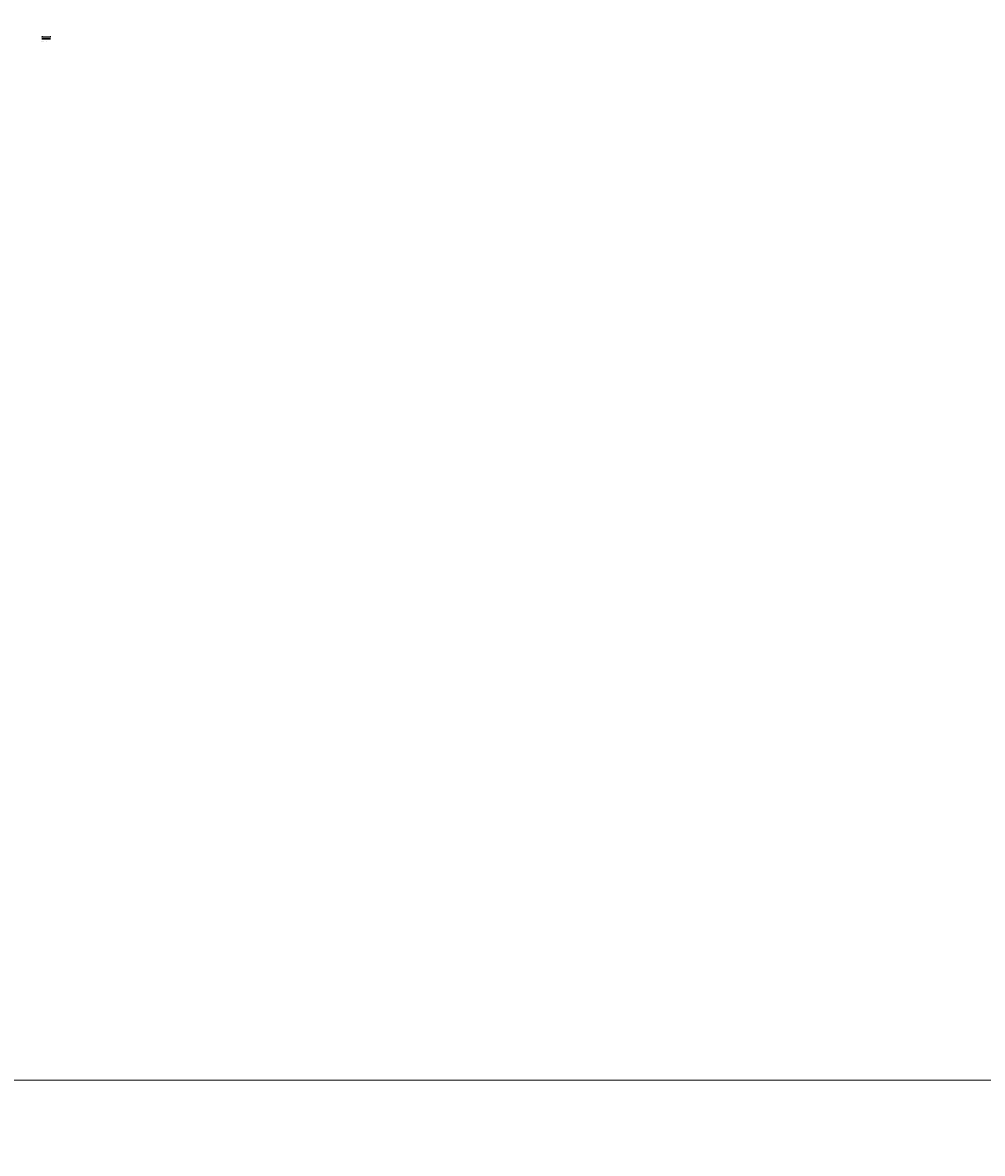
# Model space of a CAD drawing. Header units: metres. Extents: x 39929 to 50394, y 387420 to 399996.
# Tile 37 of 96: x 48571 to 49397, y 390357 to 391330. Entities that reach past the tile are written whole.
import ezdxf

# ---------------------------------------------------------------- set-up
doc = ezdxf.new("R2010")
doc.units = ezdxf.units.M
doc.linetypes.add('VW-33_STREEP', pattern=[6, 3, -3])
for name, color, linetype, lineweight in [('N-WE-VH-VERHARDING_ASFALT-G', 252, 'Continuous', 35), ('N-WE-VW-MARKERING_LANGS_STREEP_33_015-G', 7, 'VW-33_STREEP', 35), ('N-WE-VW-MARKERING_LANGS_STREEP_DOORGETROKKEN_015-G', 7, 'Continuous', 35), ('Topo', 7, 'Continuous', 18), ('X-XX-AL-200-T25', 7, 'Continuous', 25), ('X-XX-AL-M', 7, 'Continuous', 18)]:
    doc.layers.add(name, color=color, linetype=linetype, lineweight=lineweight)
doc.layers.add('X-XX-AL-HULPLIJN_GEEL-GD', color=2, linetype='Continuous', lineweight=18, plot=False)
doc.styles.add('NLCS-ISO-ANNOTATIVE-T18', font='NLCS-ISO.ttf', dxfattribs={"height": 1.8})
doc.styles.add('NLCS-ISO-T25', font='NLCS-ISO.ttf', dxfattribs={"height": 2.5})
doc.dimstyles.new('NLCS-ANNOTATIVE-T18-PIJL_l2_h1', dxfattribs={"dimtxt": 1.8, "dimasz": 1.8, "dimexe": 2, "dimexo": 2, "dimgap": 0.7, "dimtad": 1, "dimzin": 0, "dimdsep": 46, "dimtxsty": 'NLCS-ISO-ANNOTATIVE-T18', "dimcen": 0, "dimdle": 2, "dimclrd": 256, "dimclre": 256, "dimclrt": 256, "dimadec": 1, "dimazin": 0, "dimtfac": 1, "dimtofl": 0, "dimtmove": 1, "dimatfit": 0, "dimfxl": 2, "dimfxlon": 1, "dimtfillclr": 256, "dimtolj": 1, "dimtzin": 0, "dimlwd": 18, "dimlwe": 18, "dimarcsym": 0})
picture_1 = doc.add_image_def('image1.tif', size_in_pixel=(8000, 10000))

# ---------------------------------------------------------------- blocks, each defined once
blk = doc.blocks.new('*D421')
at = {"layer": 'Defpoints', "color": 0, "transparency": 16777216}
for p in [(48587.76, 391316.17), (48588.21, 391317.44), (48588.21, 391316.17)]:
    blk.add_point(p, dxfattribs=at)
at = {"layer": 'X-XX-AL-M', "lineweight": 18, "transparency": 16777216}
for p, q in [((48587.58, 391317.44), (48587.4, 391317.44)), ((48587.76, 391317.24), (48587.76, 391317.64)), ((48587.76, 391317.44), (48588.21, 391317.44)), ((48587.98, 391317.44), (48588.1, 391317.84)), ((48588.1, 391317.84), (48588.62, 391317.84)), ((48588.21, 391317.24), (48588.21, 391317.64)), ((48588.39, 391317.44), (48588.57, 391317.44))]:
    blk.add_line(p, q, dxfattribs=at)
at = {"layer": 'X-XX-AL-M', "transparency": 16777216}
for points in [[(48587.58, 391317.47), (48587.58, 391317.41), (48587.76, 391317.44)], [(48588.39, 391317.47), (48588.39, 391317.41), (48588.21, 391317.44)]]:
    blk.add_solid(points, dxfattribs=at)
at = {"layer": 'X-XX-AL-M', "transparency": 16777216, "insert": (48588.36, 391318), "char_height": 0.18, "attachment_point": 5, "style": 'NLCS-ISO-ANNOTATIVE-T18'}
blk.add_mtext('\\A1;var.', dxfattribs=at)
blk = doc.blocks.new('*D420')
at = {"layer": 'Defpoints', "color": 0, "transparency": 16777216}
for p in [(48588.21, 391316.17), (48590.96, 391317.44), (48590.96, 391316.17)]:
    blk.add_point(p, dxfattribs=at)
at = {"layer": 'X-XX-AL-M', "lineweight": 18, "transparency": 16777216}
for p, q in [((48588.21, 391317.24), (48588.21, 391317.64)), ((48588.39, 391317.44), (48590.78, 391317.44)), ((48590.96, 391317.24), (48590.96, 391317.64))]:
    blk.add_line(p, q, dxfattribs=at)
at = {"layer": 'X-XX-AL-M', "transparency": 16777216}
for points in [[(48588.39, 391317.47), (48588.39, 391317.41), (48588.21, 391317.44)], [(48590.78, 391317.47), (48590.78, 391317.41), (48590.96, 391317.44)]]:
    blk.add_solid(points, dxfattribs=at)
at = {"layer": 'X-XX-AL-M', "transparency": 16777216, "insert": (48589.58, 391317.6), "char_height": 0.18, "attachment_point": 5, "style": 'NLCS-ISO-ANNOTATIVE-T18'}
blk.add_mtext('\\A1;2.75', dxfattribs=at)
blk = doc.blocks.new('*D419')
at = {"layer": 'Defpoints', "color": 0, "transparency": 16777216}
for p in [(48590.96, 391316.17), (48591.86, 391317.44), (48591.86, 391316.17)]:
    blk.add_point(p, dxfattribs=at)
at = {"layer": 'X-XX-AL-M', "lineweight": 18, "transparency": 16777216}
for p, q in [((48590.96, 391317.24), (48590.96, 391317.64)), ((48591.14, 391317.44), (48591.68, 391317.44)), ((48591.86, 391317.24), (48591.86, 391317.64))]:
    blk.add_line(p, q, dxfattribs=at)
at = {"layer": 'X-XX-AL-M', "transparency": 16777216}
for points in [[(48591.14, 391317.47), (48591.14, 391317.41), (48590.96, 391317.44)], [(48591.68, 391317.47), (48591.68, 391317.41), (48591.86, 391317.44)]]:
    blk.add_solid(points, dxfattribs=at)
at = {"layer": 'X-XX-AL-M', "transparency": 16777216, "insert": (48591.41, 391317.6), "char_height": 0.18, "attachment_point": 5, "style": 'NLCS-ISO-ANNOTATIVE-T18'}
blk.add_mtext('\\A1;0.90', dxfattribs=at)
blk = doc.blocks.new('*D418')
at = {"layer": 'Defpoints', "color": 0, "transparency": 16777216}
for p in [(48591.86, 391316.17), (48594.61, 391317.44), (48594.61, 391316.17)]:
    blk.add_point(p, dxfattribs=at)
at = {"layer": 'X-XX-AL-M', "lineweight": 18, "transparency": 16777216}
for p, q in [((48591.86, 391317.24), (48591.86, 391317.64)), ((48592.04, 391317.44), (48594.43, 391317.44)), ((48594.61, 391317.24), (48594.61, 391317.64))]:
    blk.add_line(p, q, dxfattribs=at)
at = {"layer": 'X-XX-AL-M', "transparency": 16777216}
for points in [[(48592.04, 391317.47), (48592.04, 391317.41), (48591.86, 391317.44)], [(48594.43, 391317.47), (48594.43, 391317.41), (48594.61, 391317.44)]]:
    blk.add_solid(points, dxfattribs=at)
at = {"layer": 'X-XX-AL-M', "transparency": 16777216, "insert": (48593.23, 391317.6), "char_height": 0.18, "attachment_point": 5, "style": 'NLCS-ISO-ANNOTATIVE-T18'}
blk.add_mtext('\\A1;2.75', dxfattribs=at)
blk = doc.blocks.new('*D417')
at = {"layer": 'Defpoints', "color": 0, "transparency": 16777216}
for p in [(48594.61, 391316.17), (48595.06, 391317.44), (48595.06, 391316.17)]:
    blk.add_point(p, dxfattribs=at)
at = {"layer": 'X-XX-AL-M', "lineweight": 18, "transparency": 16777216}
for p, q in [((48594.43, 391317.44), (48594.25, 391317.44)), ((48594.61, 391317.24), (48594.61, 391317.64)), ((48594.61, 391317.44), (48595.06, 391317.44)), ((48594.83, 391317.44), (48594.95, 391317.84)), ((48594.95, 391317.84), (48595.47, 391317.84)), ((48595.06, 391317.24), (48595.06, 391317.64)), ((48595.24, 391317.44), (48595.42, 391317.44))]:
    blk.add_line(p, q, dxfattribs=at)
at = {"layer": 'X-XX-AL-M', "transparency": 16777216}
for points in [[(48594.43, 391317.47), (48594.43, 391317.41), (48594.61, 391317.44)], [(48595.24, 391317.47), (48595.24, 391317.41), (48595.06, 391317.44)]]:
    blk.add_solid(points, dxfattribs=at)
at = {"layer": 'X-XX-AL-M', "transparency": 16777216, "insert": (48595.21, 391318), "char_height": 0.18, "attachment_point": 5, "style": 'NLCS-ISO-ANNOTATIVE-T18'}
blk.add_mtext('\\A1;var.', dxfattribs=at)

msp = doc.modelspace()

# ---------------------------------------------------------------- linework, layer by layer
at = {"layer": 'N-WE-VH-VERHARDING_ASFALT-G', "flags": 128}
for points in [[(48587.759, 391316.174), (48588.059, 391316.174), (48588.209, 391316.174), (48590.959, 391316.174), (48591.109, 391316.174), (48591.709, 391316.174), (48591.859, 391316.174), (48594.609, 391316.174), (48594.759, 391316.174), (48595.059, 391316.174)], [(48587.759, 391316.174), (48587.759, 391316.089)], [(48587.759, 391316.139), (48588.059, 391316.139), (48588.209, 391316.139), (48590.959, 391316.139), (48591.109, 391316.139), (48591.709, 391316.139), (48591.859, 391316.139), (48594.609, 391316.139), (48594.759, 391316.139), (48595.059, 391316.139)], [(48587.759, 391316.089), (48588.059, 391316.089), (48588.209, 391316.089), (48590.959, 391316.089), (48591.109, 391316.089), (48591.709, 391316.089), (48591.859, 391316.089), (48594.609, 391316.089), (48594.759, 391316.089), (48595.059, 391316.089)], [(48595.059, 391316.174), (48595.059, 391316.089)]]:
    msp.add_lwpolyline(points, dxfattribs=at)
at = {"layer": 'N-WE-VW-MARKERING_LANGS_STREEP_33_015-G', "color": 7, "const_width": 0.025, "flags": 128}
for points in [[(48588.059, 391316.199), (48588.209, 391316.199)], [(48594.609, 391316.199), (48594.759, 391316.199)]]:
    msp.add_lwpolyline(points, dxfattribs=at)
at = {"layer": 'N-WE-VW-MARKERING_LANGS_STREEP_DOORGETROKKEN_015-G', "color": 7, "const_width": 0.025, "flags": 128}
for points in [[(48590.959, 391316.199), (48591.109, 391316.199)], [(48591.709, 391316.199), (48591.859, 391316.199)]]:
    msp.add_lwpolyline(points, dxfattribs=at)
at = {"layer": 'X-XX-AL-HULPLIJN_GEEL-GD'}
msp.add_lwpolyline([(45875.609, 392463.832), (50393.954, 392463.832), (50393.954, 390419.664), (45875.609, 390419.664)], close=True, dxfattribs=at)

# ---------------------------------------------------------------- texts
at = {"layer": 'X-XX-AL-200-T25', "attachment_point": 4, "style": 'NLCS-ISO-T25'}
for s, insert, char_height, width, rotation in [('Principe doorsnede (PRI-1)^JSchaal 1:100', (48587.605, 391313.253), 0.25, 4.85172, 0.287633), ('3-3', (48588.142, 391316.318), 0.18, 47.5, 90.287633), ('(0.15)', (48591.03, 391316.27), 0.18, 47.5, 90.287633), ('(0.15)', (48591.784, 391316.269), 0.18, 47.5, 90.287633), ('3-3', (48594.683, 391316.351), 0.18, 47.5, 90.287633)]:
    msp.add_mtext(s, dxfattribs=dict(at, insert=insert, char_height=char_height, width=width, rotation=rotation))

# ---------------------------------------------------------------- dimensions: what is measured, and where the dimension line sits
at = {"layer": 'X-XX-AL-M'}
for p1, p2, picture, middle in [((48587.759, 391316.174), (48588.209, 391316.174), '*D421', (48588.173, 391317.998)), ((48594.609, 391316.174), (48595.059, 391316.174), '*D417', (48595.023, 391317.998))]:
    dim = msp.add_aligned_dim(p1=p1, p2=p2, distance=1.269, text='var.', dimstyle='NLCS-ANNOTATIVE-T18-PIJL_l2_h1', dxfattribs=at)
    dim.commit()
    dim.dimension.update_dxf_attribs({"geometry": picture, "text_midpoint": middle})
for p1, p2, picture, middle in [((48588.209, 391316.174), (48590.959, 391316.174), '*D420', (48589.584, 391317.603)), ((48590.959, 391316.174), (48591.859, 391316.174), '*D419', (48591.409, 391317.603)), ((48591.859, 391316.174), (48594.609, 391316.174), '*D418', (48593.234, 391317.603))]:
    dim = msp.add_aligned_dim(p1=p1, p2=p2, distance=1.269, dimstyle='NLCS-ANNOTATIVE-T18-PIJL_l2_h1', dxfattribs=at)
    dim.commit()
    dim.dimension.update_dxf_attribs({"geometry": picture, "text_midpoint": middle})

# ---------------------------------------------------------------- pictures from other files: only their frames are drawn
at = {"layer": 'Topo'}
image = msp.add_image(picture_1, insert=(40047.863, 387419.719), size_in_units=(9985.024, 12481.28), rotation=0.5470194, dxfattribs=dict(at, brightness=90, contrast=40))
image.dxf.flags = 7

doc.saveas('drawing.dxf')
